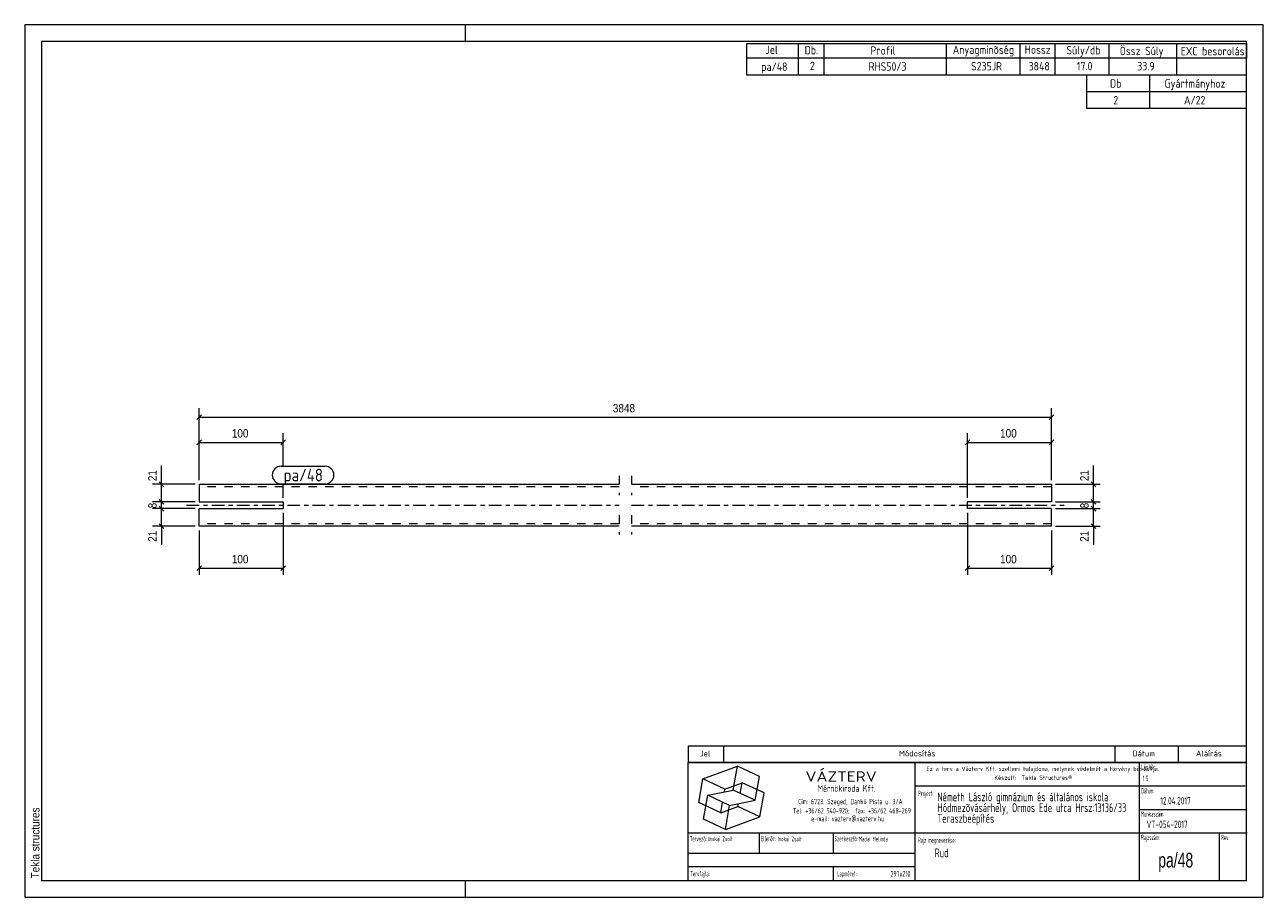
# Model space of a CAD drawing. Header units: millimetres. Extents: x 1 to 296, y 1 to 209.
import ezdxf

# ---------------------------------------------------------------- set-up
doc = ezdxf.new("R2010")
doc.units = ezdxf.units.MM
for name, pattern in [('XKITLINE00', [0]), ('XKITLINE02', [4, 2, -2]), ('XKITLINE03', [6, 3, -1, 1, -1])]:
    doc.linetypes.add(name, pattern=pattern)
for name, color, linetype, lineweight in [('Bemassung', 1, 'Continuous', 0), ('Teil', 7, 'Continuous', 0), ('Text', 5, 'Continuous', 0), ('Ueberschrift', 7, 'Continuous', 0), ('Zeichnungsrahmen', 3, 'Continuous', 0)]:
    doc.layers.add(name, color=color, linetype=linetype, lineweight=lineweight)
doc.styles.add('ARIAL', font='ARIAL.TTF')
doc.styles.add('ISOCPEUR', font='ISOCPEUR.TTF')
doc.styles.add('ISOCPEUR_BOLD', font='ARIAL.TTF')
doc.styles.add('ISOCPUER', font='ARIAL.TTF')

msp = doc.modelspace()

# ---------------------------------------------------------------- linework, layer by layer
at = {"layer": 'Bemassung', "linetype": 'XKITLINE00', "lineweight": 0}
for p, q in [((43.12, 116.02), (41.98, 114.88)), ((42.55, 100.45), (42.55, 117.6)), ((42.55, 115.45), (245.55, 115.45)), ((246.12, 116.02), (244.98, 114.88)), ((245.55, 100.45), (245.55, 117.6)), ((43.12, 110.02), (41.98, 108.88)), ((42.55, 100.45), (42.55, 111.6)), ((42.55, 109.45), (62.55, 109.45)), ((63.12, 110.02), (61.98, 108.88)), ((62.55, 103.75), (62.55, 111.6)), ((226.12, 110.02), (224.98, 108.88)), ((225.55, 96.25), (225.55, 111.6)), ((225.55, 109.45), (245.55, 109.45)), ((246.12, 110.02), (244.98, 108.88)), ((245.55, 100.45), (245.55, 111.6)), ((33.55, 99.45), (33.55, 103.92)), ((33.55, 99.45), (33.55, 103.92)), ((255.55, 99.45), (255.55, 103.92)), ((255.55, 99.45), (255.55, 103.92)), ((41.55, 99.45), (31.4, 99.45)), ((32.98, 100.02), (34.12, 98.88)), ((33.55, 95.25), (33.55, 99.45)), ((62.55, 96.25), (62.55, 99.55)), ((246.55, 99.45), (257.15, 99.45)), ((254.98, 100.02), (256.12, 98.88)), ((255.55, 95.25), (255.55, 99.45)), ((41.55, 95.25), (31.4, 95.25)), ((41.55, 95.25), (32.8, 95.25)), ((32.98, 95.82), (34.12, 94.68)), ((32.98, 95.82), (34.12, 94.68)), ((33.55, 93.65), (33.55, 95.25)), ((246.55, 95.25), (257.15, 95.25)), ((246.55, 95.25), (252, 95.25)), ((254.8, 95.25), (257.15, 95.25)), ((254.98, 95.82), (256.12, 94.68)), ((254.98, 95.82), (256.12, 94.68)), ((255.55, 93.65), (255.55, 95.25)), ((41.55, 93.65), (31.4, 93.65)), ((41.55, 93.65), (32.8, 93.65)), ((32.98, 94.22), (34.12, 93.08)), ((32.98, 94.22), (34.12, 93.08)), ((33.55, 89.45), (33.55, 93.65)), ((62.55, 92.65), (62.55, 77.85)), ((225.55, 92.65), (225.55, 77.85)), ((246.55, 93.65), (252, 93.65)), ((246.55, 93.65), (257.15, 93.65)), ((254.8, 93.65), (257.15, 93.65)), ((254.98, 94.22), (256.12, 93.08)), ((254.98, 94.22), (256.12, 93.08)), ((255.55, 89.45), (255.55, 93.65)), ((41.55, 89.45), (31.4, 89.45)), ((32.98, 90.02), (34.12, 88.88)), ((33.55, 89.45), (33.55, 84.98)), ((33.55, 89.45), (33.55, 84.98)), ((246.55, 89.45), (257.15, 89.45)), ((254.98, 90.02), (256.12, 88.88)), ((255.55, 89.45), (255.55, 84.98)), ((255.55, 89.45), (255.55, 84.98)), ((42.55, 88.45), (42.55, 77.85)), ((245.55, 88.45), (245.55, 77.85)), ((43.12, 80.02), (41.98, 78.88)), ((63.12, 80.02), (61.98, 78.88)), ((226.12, 80.02), (224.98, 78.88)), ((246.12, 80.02), (244.98, 78.88)), ((42.55, 79.45), (62.55, 79.45)), ((225.55, 79.45), (245.55, 79.45))]:
    msp.add_line(p, q, dxfattribs=at)
at = {"layer": 'Bemassung'}
for p in [(42.55, 115.45), (245.55, 115.45), (42.55, 109.45), (62.55, 109.45), (225.55, 109.45), (245.55, 109.45), (33.55, 99.45), (255.55, 99.45), (33.55, 95.25), (33.55, 95.25), (255.55, 95.25), (255.55, 95.25), (33.55, 93.65), (33.55, 93.65), (255.55, 93.65), (255.55, 93.65), (33.55, 89.45), (255.55, 89.45), (42.55, 79.45), (62.55, 79.45), (225.55, 79.45), (245.55, 79.45)]:
    msp.add_point(p, dxfattribs=at)
at = {"layer": 'Teil', "linetype": 'XKITLINE02', "lineweight": 0}
for p, q in [((142.55, 101.45), (142.55, 96.85)), ((145.55, 101.45), (145.55, 96.85)), ((142.55, 98.85), (42.55, 98.85)), ((245.55, 98.85), (145.55, 98.85)), ((142.55, 92.05), (142.55, 87.45)), ((145.55, 92.05), (145.55, 87.45)), ((142.55, 90.05), (42.55, 90.05)), ((245.55, 90.05), (145.55, 90.05))]:
    msp.add_line(p, q, dxfattribs=at)
at = {"layer": 'Teil', "linetype": 'XKITLINE00', "lineweight": 0}
for p, q in [((42.55, 99.45), (42.55, 95.25)), ((42.55, 99.45), (142.55, 99.45)), ((145.55, 99.45), (245.55, 99.45)), ((245.55, 99.45), (245.55, 95.25)), ((42.55, 95.25), (62.55, 95.25)), ((62.55, 95.25), (62.55, 93.65)), ((245.55, 95.25), (225.55, 95.25)), ((225.55, 93.65), (225.55, 95.25)), ((42.55, 89.45), (42.55, 93.65)), ((42.55, 93.65), (62.55, 93.65)), ((245.55, 93.65), (225.55, 93.65)), ((245.55, 89.45), (245.55, 93.65)), ((142.55, 89.45), (42.55, 89.45)), ((245.55, 89.45), (145.55, 89.45))]:
    msp.add_line(p, q, dxfattribs=at)
at = {"layer": 'Teil', "linetype": 'XKITLINE03', "lineweight": 0}
for p, q in [((39.55, 94.45), (142.55, 94.45)), ((145.55, 94.45), (248.55, 94.45))]:
    msp.add_line(p, q, dxfattribs=at)
at = {"layer": 'Text', "linetype": 'XKITLINE00', "lineweight": 0}
for p, q in [((62.05, 103.75), (72.53, 103.75)), ((62.05, 99.55), (72.53, 99.55))]:
    msp.add_line(p, q, dxfattribs=at)
for centre, start, end in [((62.05, 101.65), 90, 270), ((72.53, 101.65), 270, 90)]:
    msp.add_arc(centre, 2.1, start, end, dxfattribs=at)
at = {"layer": 'Ueberschrift', "linetype": 'XKITLINE00', "lineweight": 0}
for p, q in [((173, 204.54), (292, 204.54)), ((173, 201.04), (173, 204.54)), ((185.3, 201.04), (185.3, 204.54)), ((191.44, 201.04), (191.44, 204.54)), ((220.54, 201.04), (220.54, 204.54)), ((238.09, 201.05), (238.09, 204.55)), ((246.43, 201.04), (246.43, 204.54)), ((259.28, 201.04), (259.28, 204.54)), ((275.4, 201.02), (275.4, 204.52)), ((292, 204.54), (292, 201.04)), ((292, 201.04), (173, 201.04)), ((173, 197), (173, 201)), ((185.3, 197), (185.3, 201)), ((191.44, 197), (191.44, 201)), ((220.54, 197), (220.54, 201)), ((238.09, 197), (238.09, 201)), ((246.43, 197), (246.43, 201)), ((259.28, 197), (259.28, 201)), ((275.41, 197), (275.41, 201)), ((292, 197), (173, 197)), ((254, 193), (254, 197)), ((269, 193), (269, 197)), ((292, 193), (254, 193)), ((254, 189), (254, 193)), ((269, 189), (269, 193)), ((292, 189), (254, 189)), ((159, 37.07), (292, 37.07)), ((159, 37), (159, 33.14)), ((167.4, 37), (167.4, 33.14)), ((260.64, 37.07), (260.64, 33.21)), ((275.76, 37.07), (275.76, 33.21)), ((159, 33.22), (292, 33.22)), ((159, 33.14), (292, 33.14)), ((159, 5), (159, 33.14)), ((213.11, 5), (213.11, 33.14)), ((266.49, 5), (266.49, 33.14)), ((162.55, 29.24), (170.77, 32.23)), ((169.77, 26.55), (170.77, 32.23)), ((176, 29.79), (170.77, 32.23)), ((175, 24.11), (176, 29.79)), ((161.54, 23.55), (162.55, 29.24)), ((167.78, 26.8), (162.55, 29.24)), ((167.66, 26.12), (167.78, 26.8)), ((167.78, 26.8), (171.89, 28.3)), ((171.44, 25.76), (171.89, 28.3)), ((177.12, 25.86), (171.89, 28.3)), ((213.11, 27.54), (291.69, 27.54)), ((162.67, 19.62), (163.67, 25.3)), ((163.67, 25.3), (169.77, 26.55)), ((168.9, 22.86), (163.67, 25.3)), ((166.78, 21.11), (167.22, 23.65)), ((168.9, 22.86), (175, 24.11)), ((175, 24.11), (169.77, 26.55)), ((176.12, 20.17), (177.12, 25.86)), ((166.78, 21.11), (161.54, 23.55)), ((166.78, 21.11), (170.89, 22.61)), ((167.9, 17.18), (168.9, 22.86)), ((170.89, 22.61), (171.01, 23.29)), ((176.12, 20.17), (170.89, 22.61)), ((266.49, 21.94), (292, 21.94)), ((167.9, 17.18), (162.67, 19.62)), ((167.9, 17.18), (176.12, 20.17)), ((159, 16.34), (292.21, 16.34)), ((175.99, 11.48), (175.99, 16.39)), ((193.55, 16.39), (193.55, 11.49)), ((285.52, 16.28), (285.52, 5)), ((159.07, 11.49), (213.14, 11.49)), ((159.04, 8.34), (213.11, 8.34)), ((193.55, 8.31), (193.55, 5.13))]:
    msp.add_line(p, q, dxfattribs=at)
at = {"layer": 'Zeichnungsrahmen', "linetype": 'XKITLINE00', "lineweight": 0}
for p, q in [((296, 209), (1, 209)), ((1, 209), (1, 1)), ((106, 205), (106, 209)), ((296, 1), (296, 209)), ((292, 205), (5, 205)), ((5, 205), (5, 5)), ((292, 5), (292, 205)), ((5, 5), (292, 5)), ((106, 1), (106, 5)), ((1, 1), (296, 1))]:
    msp.add_line(p, q, dxfattribs=at)

# ---------------------------------------------------------------- texts
at = {"layer": 'Bemassung', "style": 'ISOCPUER', "width": 0.85}
for s, p in [('3848', (141.08, 116.6)), ('100', (50.32, 110.6)), ('100', (233.32, 110.6)), ('100', (50.32, 80.6)), ('100', (233.32, 80.6))]:
    msp.add_text(s, height=2, dxfattribs=at).set_placement(p)
for s, p in [('21', (32.4, 100.2)), ('21', (254.4, 100.2)), ('8', (32.4, 93.71)), ('8', (254.4, 93.71)), ('21', (32.4, 85.73)), ('21', (254.4, 85.73))]:
    msp.add_text(s, height=2, rotation=90.0002, dxfattribs=at).set_placement(p)
at = {"layer": 'Text', "style": 'ISOCPEUR', "width": 0.85}
msp.add_text('pa/48', height=3, dxfattribs=at).set_placement((62.65, 100.15))
at = {"layer": 'Ueberschrift'}
for s, height, style, width, p in [('Jel', 2, 'ISOCPEUR', 0.85, (177.44, 202.04)), ('Db.', 2, 'ISOCPEUR', 0.85, (186.78, 201.95)), ('Profil', 2, 'ISOCPEUR', 0.85, (202.44, 201.86)), ('Anyagminõség', 2, 'ISOCPEUR', 0.85, (222.06, 202.04)), ('Hossz', 2, 'ISOCPEUR', 0.85, (239.18, 202.08)), ('Súly/db', 2, 'ISOCPEUR', 0.85, (249.11, 201.94)), ('Össz Súly', 2, 'ISOCPEUR', 0.85, (261.83, 201.76)), ('EXC besorolás', 2, 'ISOCPEUR', 0.85, (276.36, 201.71)), ('pa/48', 2, 'ISOCPEUR', 0.85, (176.42, 198)), ('2', 2, 'ISOCPEUR', 0.85, (188.02, 198.19)), ('RHS50/3', 2, 'ISOCPEUR', 0.85, (202, 198.05)), ('S235JR', 2, 'ISOCPEUR', 0.85, (226.39, 198.11)), ('3848', 2, 'ISOCPEUR', 0.85, (240.11, 198.11)), ('17.0', 2, 'ISOCPEUR', 0.85, (251.61, 198.12)), ('33.9', 2, 'ISOCPEUR', 0.85, (265.99, 198.12)), ('Db', 2, 'ISOCPEUR', 0.85, (259.5, 194)), ('Gyártmányhoz', 2, 'ISOCPEUR', 0.85, (272.5, 194)), ('2', 2, 'ISOCPEUR', 0.85, (260.3, 190)), ('A/22', 2, 'ISOCPEUR', 0.85, (277.14, 190)), ('Jel', 1.4, 'ISOCPEUR', 0.85, (161.84, 34.58)), ('Módosítás', 1.4, 'ISOCPEUR', 0.85, (209.25, 34.58)), ('Dátum', 1.4, 'ISOCPEUR', 0.85, (264.86, 34.58)), ('Aláírás', 1.4, 'ISOCPEUR', 0.85, (280, 34.58)), ('Lépték:', 1.26, 'ISOCPEUR', 0.51, (266.96, 31.43)), ('VÁZTERV', 2.45, 'ISOCPEUR', 1.19, (186.96, 28.56)), ('Ez a terv a Vázterv Kft. szellemi tulajdona, melynek védelmét a törvény biztosítja.', 1.05, 'ISOCPEUR', 0.838832, (215.8, 31.11)), ('Készült:  Tekla Structures®', 1.05, 'ISOCPEUR', 0.838832, (231.96, 28.98)), ('1:5', 1.26, 'ISOCPEUR', 0.595, (267.27, 28.7)), ('Mérnökiroda Kft.', 1.61, 'ISOCPEUR', 0.68, (189.86, 26.15)), ('Dátum:', 1.26, 'ISOCPEUR', 0.51, (266.91, 25.76)), ('Cím: 6723. Szeged, Dankó Pista u. 3/A', 1.26, 'ISOCPEUR', 0.68, (185.24, 23.18)), ('Project:', 1.26, 'ISOCPEUR', 0.51, (213.81, 25.12)), ('Németh László gimnázium és általános iskola', 2.1, 'ISOCPEUR', 0.595, (218.39, 23.87)), ('Hódmezõvásárhely, Ormos Ede utca Hrsz:13136/33', 2.1, 'ISOCPEUR', 0.595, (218.4, 21.31)), ('12.04.2017', 1.75, 'ISOCPEUR', 0.595, (271.48, 23.11)), ('Tel: +36/62 540-920;  fax: +36/62 468-269', 1.26, 'ISOCPEUR', 0.68, (183.98, 20.99)), ('Teraszbeépítés', 2.1, 'ISOCPEUR', 0.595, (218.4, 18.75)), ('Munkaszám:', 1.26, 'ISOCPEUR', 0.51, (266.87, 20.23)), ('e-mail: vazterv@vazterv.hu', 1.26, 'ISOCPEUR', 0.68, (188.32, 19.12)), ('VT-054-2017', 1.75, 'ISOCPEUR', 0.595, (268.23, 17.51)), ('Tervezõ:', 1.26, 'ISOCPEUR', 0.51, (159.4, 14.32)), ('Inokai Zsolt', 1.12, 'ISOCPEUR', 0.595, (163.85, 14.37)), ('Ellenõr:', 1.26, 'ISOCPEUR', 0.51, (176.35, 14.35)), ('Inokai Zsolt', 1.12, 'ISOCPEUR', 0.595, (180.32, 14.35)), ('Szerkesztõ:', 1.26, 'ISOCPEUR', 0.51, (193.9, 14.32)), ('Madai Melinda', 1.12, 'ISOCPEUR', 0.595, (199.65, 14.33)), ('Rajz megnevezése:', 1.26, 'ISOCPEUR', 0.51, (213.8, 13.98)), ('Rajzszám:', 1.26, 'ISOCPEUR', 0.51, (266.92, 14.65)), ('Rev:', 1.26, 'ISOCPEUR', 0.51, (285.98, 14.62)), ('Rud', 2.1, 'ISOCPEUR', 0.595, (217.73, 10.54)), ('pa/48', 3.5, 'ISOCPEUR_BOLD', 0.68, (271, 8.1)), ('Tervfajta:', 1.26, 'ISOCPEUR', 0.51, (159.53, 5.99)), ('Lapméret:', 1.26, 'ISOCPEUR', 0.51, (194.51, 5.99)), ('297x210', 1.4, 'ISOCPEUR', 0.595, (207.25, 5.89))]:
    msp.add_text(s, height=height, dxfattribs=dict(at, style=style, width=width)).set_placement(p)
at = {"layer": 'Zeichnungsrahmen', "style": 'ARIAL', "width": 0.85}
msp.add_text('Tekla structures', height=2, rotation=90, dxfattribs=at).set_placement((4.5, 5.5))

doc.saveas('drawing.dxf')
